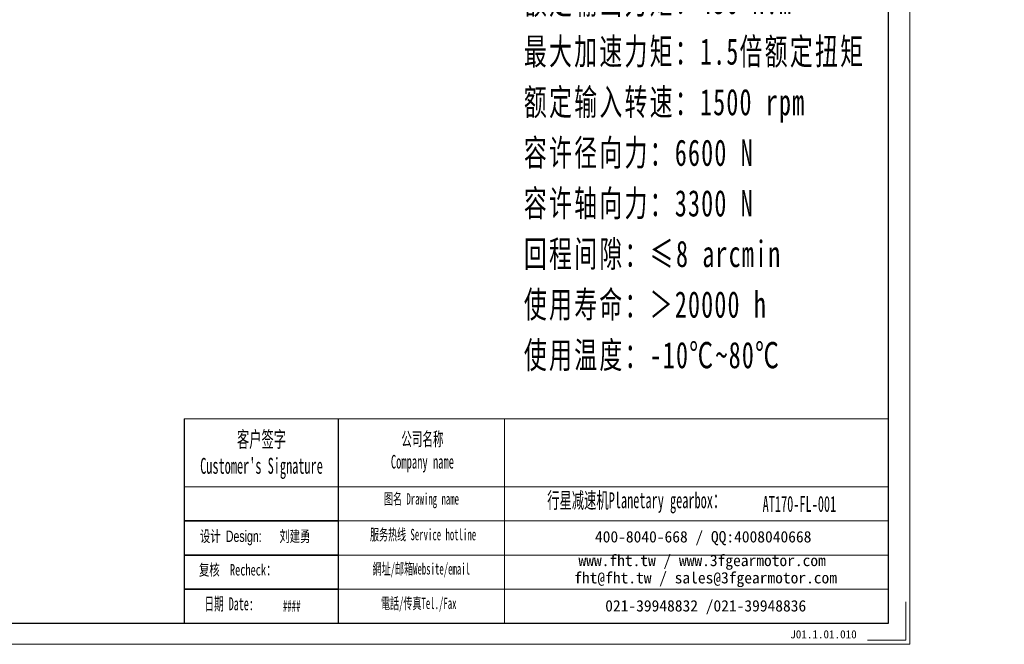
# Model space of a CAD drawing. Header units: millimetres. Extents: x -6 to 1156, y 0 to 776.
# Tile 3 of 6: x 551 to 1156, y 0 to 384. Entities that reach past the tile are written whole.
import ezdxf

# ---------------------------------------------------------------- set-up
doc = ezdxf.new("R2010")
doc.units = ezdxf.units.MM
doc.layers.add('6文字层', color=3, linetype='Continuous')
doc.layers.add('7标注层', color=4, linetype='Continuous')
for name, color, linetype, lineweight in [('SLD-0', 7, 'Continuous', 18), ('图框_外框线', 7, 'Continuous', 18), ('尺寸线层', 3, 'Continuous', 18), ('粗实线层', 7, 'Continuous', 35)]:
    doc.layers.add(name, color=color, linetype=linetype, lineweight=lineweight)
doc.styles.add('SLDTEXTSTYLE4', font='txt', dxfattribs={"width": 0.566667})
doc.styles.add('标准', font='txt', dxfattribs={"width": 0.667})
doc.styles.add('样式 1', font='txt')

msp = doc.modelspace()

# ---------------------------------------------------------------- linework, layer by layer
msp.add_line((746.75157, 138.52852), (746.75157, 13.04723))
at = {"layer": '7标注层', "color": 0}
msp.add_line((652.09554, 138.52852), (652.09554, 13.06868), dxfattribs=at)
at = {"layer": '图框_外框线'}
for p, q in [((652.09554, 138.52852), (746.75157, 138.52852)), ((746.75157, 138.52852), (746.75157, 13.06868)), ((746.75157, 138.52852), (1084.7008, 138.52852)), ((848.73708, 138.52852), (848.73708, 13.06868)), ((652.09554, 96.66247), (746.75157, 96.66247)), ((746.75157, 96.66247), (1084.7008, 96.66247)), ((746.75157, 75.72945), (1084.7008, 75.72945)), ((746.75157, 54.79643), (1084.7008, 54.79643)), ((746.75157, 33.86341), (1084.7008, 33.86341))]:
    msp.add_line(p, q, dxfattribs=at)
at = {"layer": '图框_外框线', "color": 3}
msp.add_lwpolyline([(0, 0), (1097.76949, 0), (1097.76949, 776.27985), (0, 776.27985)], close=True, dxfattribs=at)
at = {"layer": '图框_外框线', "color": 3, "lineweight": 25}
msp.add_lwpolyline([(65.34342, 13.06868), (1084.7008, 13.06868), (1084.7008, 763.21117), (65.34342, 763.21117)], close=True, dxfattribs=at)
at = {"layer": '图框_外框线', "color": 3}
msp.add_lwpolyline([(1095.15575, 26.13737), (1095.15575, 2.61374), (1071.63212, 2.61374)], dxfattribs=at)
at = {"layer": '粗实线层'}
for p, q in [((746.75157, 75.72945), (652.09554, 75.72945)), ((746.75157, 54.79643), (652.09554, 54.79643)), ((746.75157, 33.86341), (652.09554, 33.86341))]:
    msp.add_line(p, q, dxfattribs=at)

# ---------------------------------------------------------------- texts
at = {"layer": '6文字层', "insert": (1024.27449, 8.64634), "char_height": 5, "width": 43.304423, "attachment_point": 1, "style": '样式 1'}
msp.add_mtext('J01.1.01.010', dxfattribs=at)
at = {"layer": 'SLD-0', "color": 1, "attachment_point": 2, "style": 'SLDTEXTSTYLE4'}
for s, insert, char_height, width in [("{\\fSimSun|b1|i0|c134|p2;客户签字\\PCustomer's Signature}", (699.58671, 130.78314), 9.7687438, 121.5241806), ('{\\fSimSun|b1|i0|c134|p2;公司名称\\PCompany name}', (798.39115, 130.26457), 8.373209, 108.406913), ('{\\fSimSun|b1|i0|c134|p2;图名 Drawing name}', (797.8188, 92.80377), 6.9776742, 89.2352724), ('{\\fSimSun|b1|i0|c134|p2;  \\H1.1667x;行星减速机Planetary gearbox\\fSimSun|b0|i0|c134|p2;：}', (926.4566, 93.34201), 8.373209, 131.6908175), ('AT170-FL-001', (1029.90401, 91.11889), 9.7687438, 71.0918373), ('{\\f宋体|b0|i0|c134|p2;\\W0.667;\\C1;设计 \\fArial|b0|i0|c0|p34;Design:      \\f宋体|b0|i0|c134|p34;刘建勇}', (695.70244, 69.85288), 6.9776742, 89.2352724), ('{\\fSimSun|b1|i0|c134|p2;服务热线 Service hotline}', (798.80829, 70.86261), 6.9776742, 99.4166661), ('{\\f宋体|b0|i0|c134|p2;\\W0.667;\\C1;复核  Recheck：}', (684.94485, 49.23651), 6.9776742, 89.2352724), ('{\\fSimSun|b1|i0|c134|p2;網址/邮箱Website/email}', (797.7218, 49.83997), 6.9776742, 103.4833919), ('日期 Date:', (679.7299, 28.87991), 8, 44.4919278), ('####', (718.11715, 27.12125), 6.977674, 104.7279938), ('{\\fSimSun|b1|i0|c134|p2;電話/传真Tel./Fax}', (796.15849, 28.65343), 6.9776742, 104.7279938)]:
    msp.add_mtext(s, dxfattribs=dict(at, insert=insert, char_height=char_height, width=width))
at = {"layer": 'SLD-0', "color": 1, "char_height": 6.9776742, "attachment_point": 2}
for s, insert, width in [('{\\fSimSun|b1|i0|c134|p2;400-8040-668 / QQ:4008040668}', (970.8106, 69.52934), 203.1578391), ('{\\fSimSun|b1|i0|c134|p2;www.fht.tw / www.3fgearmotor.com }', (970.16722, 54.99579), 203.3865387), ('{\\fSimSun|b1|i0|c134|p2;fht@fht.tw / sales@3fgearmotor.com }', (972.29373, 44.37064), 203.3865387), ('{\\fSimSun|b1|i0|c134|p2;021-39948832 /021-39948836 }', (972.36669, 27.12781), 155.3010079)]:
    msp.add_mtext(s, dxfattribs=dict(at, insert=insert, width=width))
at = {"layer": '尺寸线层', "insert": (860.69756, 465.37783), "char_height": 11.34, "width": 219.0555242, "attachment_point": 1, "line_spacing_factor": 1.15057, "style": '标准'}
msp.add_mtext('{\\H1.42857x;\\T1.1;性能参数：\\P减速比：1:1\\P额定输出力矩：450 N.m\\P最大加速力矩：1.5倍额定扭矩\\P额定输入转速：1500 rpm\\P容许径向力：6600 N\\P容许轴向力：3300 N\\P回程间隙：≤8 arcmin\\P使用寿命：＞20000 h\\P使用温度：-10℃~80℃', dxfattribs=at)

doc.saveas('drawing.dxf')
